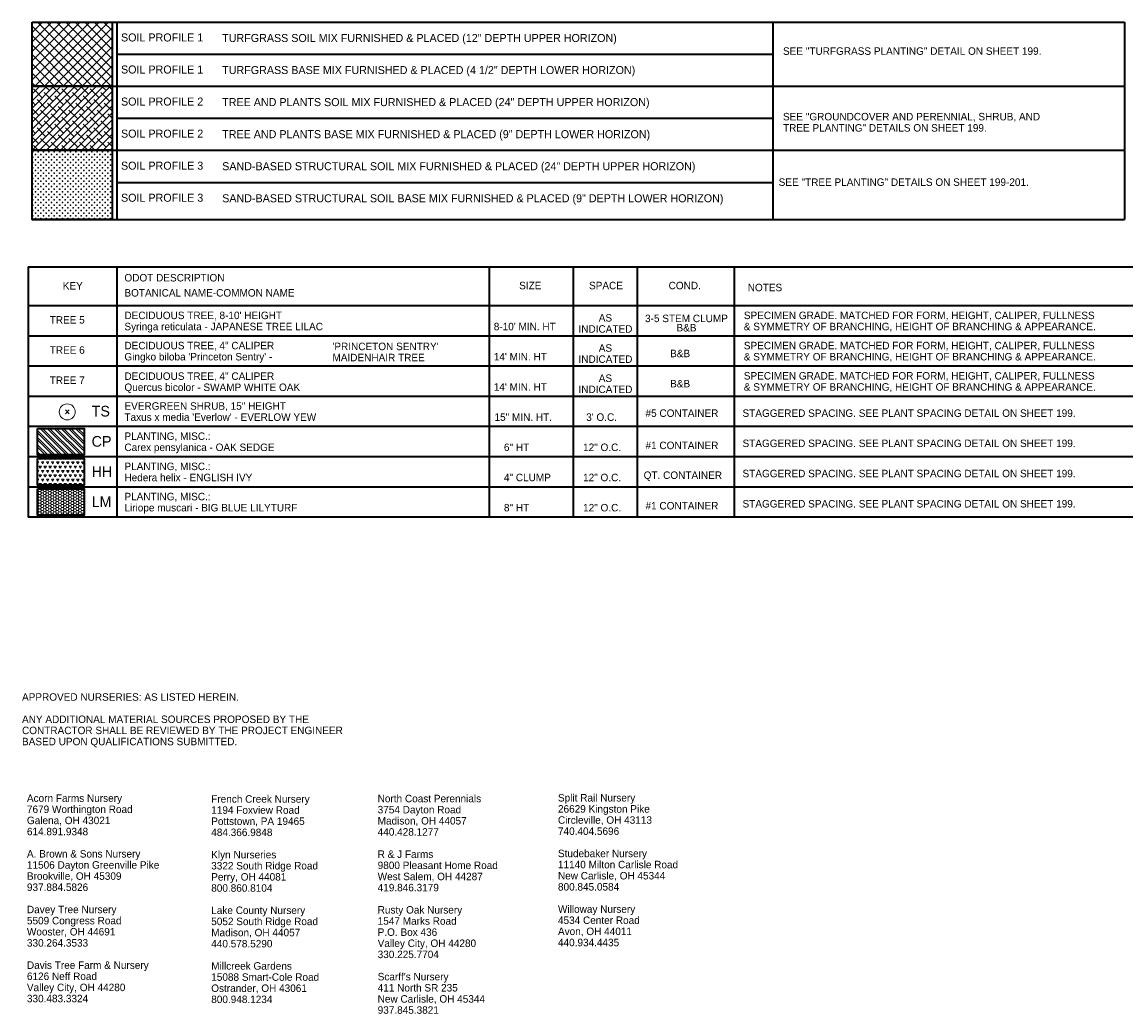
# Paper-space layout 'Layout1' of a CAD drawing. Extents: x 2.5 to 33.5, y 0.7 to 20.9.
# Tile 1 of 2: x 2.5 to 23.1, y 2.1 to 20.6. Entities that reach past the tile are written whole.
import ezdxf
from ezdxf.enums import TextEntityAlignment as Align

# ---------------------------------------------------------------- set-up
doc = ezdxf.new("R2010")
doc.units = 0
doc.header["$MEASUREMENT"] = 0
for name, color, linetype, lineweight in [('SH_Text', 7, 'Continuous', 35), ('VG_P_Cells', 3, 'Continuous', 13), ('VG_P_Text', 7, 'Continuous', 35)]:
    doc.layers.add(name, color=color, linetype=linetype, lineweight=lineweight)
doc.styles.add('Slanted-Normal LS 0.50', font='font31.shx', dxfattribs={"height": 0.14})
doc.styles.add('Straight-Normal LS 0.50', font='font30.shx', dxfattribs={"height": 0.14})
doc.styles.add('Straight-Normal LS 1.00', font='font30.shx', dxfattribs={"height": 0.14})

# ---------------------------------------------------------------- blocks, each defined once
blk = doc.blocks.new('Shrub-5')
at = {"layer": 'VG_P_Cells'}
for p, q in [((0.35, -0.35), (-0.35, 0.35)), ((0.35, 0.35), (-0.35, -0.35))]:
    blk.add_line(p, q, dxfattribs=at)
blk.add_circle((0, 0), 1.5, dxfattribs=at)

psp = doc.layouts.get("Layout1")

# ---------------------------------------------------------------- hatches: boundary and pattern name
at = {"layer": 'VG_P_Cells'}
h = psp.add_hatch(dxfattribs=at)
h.set_pattern_fill('ANSI37', color=256)
h.set_pattern_definition([(45, (-1.50962, 0), (-0.08838835, 0.08838835), []), (135, (-1.50962, 0), (-0.08838835, -0.08838835), [])])
h.paths.add_polyline_path([(4.173, 19.441), (4.173, 20.641), (2.673, 20.641), (2.673, 19.441)])
h = psp.add_hatch(dxfattribs=at)
h.set_pattern_fill('ANSI38', color=256, scale=0.75)
h.set_pattern_definition([(45, (-1.50962, 0), (-0.06629126, 0.06629126), []), (135, (-1.50962, 0), (-0.1988738, 0.06629126), [0.234375, -0.140625])])
h.paths.add_polyline_path([(4.173, 19.441), (2.673, 19.441), (2.673, 18.241), (4.173, 18.241)])
h = psp.add_hatch(dxfattribs=at)
h.set_pattern_fill('CROSS', color=256, scale=0.2, angle=90)
h.set_pattern_definition([(90, (-1.509624, 0), (-0.05, 0.05), [0.025, -0.075]), (180, (-1.497124, 0.0125), (-0.05, -0.05), [0.025, -0.075])])
h.paths.add_polyline_path([(2.673, 18.241), (2.673, 16.948), (4.173, 16.948), (4.173, 18.241)])
h = psp.add_hatch(dxfattribs=at)
h.set_pattern_fill('ANSI32', color=256, scale=0.25, angle=90)
h.set_pattern_definition([(135, (-1.50962, 0), (-0.06629126, -0.06629126), []), (135, (-1.50962, 0.04419), (-0.06629126, -0.06629126), [])])
h.paths.add_polyline_path([(2.775, 13.036), (3.647, 13.036), (3.647, 12.539), (2.775, 12.539)])
h = psp.add_hatch(dxfattribs=at)
h.set_pattern_fill('TRIANG', color=256, scale=0.25, angle=120)
h.set_pattern_definition([(180, (-1.509624, 1.69352), (-0.046875, -0.0811899), [0.046875, -0.046875]), (240, (-1.509624, 1.69352), (0.046875, -0.0811899), [0.046875, -0.046875]), (120, (-1.53306, 1.65292), (-0.09375, 5e-11), [0.046875, -0.046875])])
h.paths.add_polyline_path([(2.775, 12.47), (3.647, 12.47), (3.647, 11.974), (2.775, 11.974)])
h = psp.add_hatch(dxfattribs=at)
h.set_pattern_fill('HONEY', color=256, scale=0.25, angle=120)
h.set_pattern_definition([(120, (-1.509624, 0), (-0.046875, 0.027063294), [0.03125, -0.0625]), (240, (-1.509624, 0), (-2e-17, -0.05412659), [0.03125, -0.0625]), (180, (-1.509624, 0), (-0.046875, -0.027063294), [-0.0625, 0.03125])])
h.paths.add_polyline_path([(2.775, 11.906), (3.647, 11.906), (3.647, 11.409), (2.775, 11.409)])

# ---------------------------------------------------------------- linework, layer by layer
at = {"layer": 'SH_Text'}
for p, q in [((2.673, 20.641), (23.115, 20.641)), ((4.26, 20.641), (4.26, 16.948)), ((16.534, 20.641), (16.534, 16.948)), ((23.115, 20.641), (23.115, 16.948)), ((4.26, 20.041), (16.534, 20.041)), ((2.673, 19.441), (23.115, 19.441)), ((4.26, 18.841), (16.534, 18.841)), ((2.673, 18.241), (23.115, 18.241)), ((4.26, 17.641), (16.534, 17.641)), ((2.673, 16.948), (23.115, 16.948)), ((2.6, 16.058), (2.6, 11.373)), ((2.6, 16.058), (23.339, 16.058)), ((4.26, 16.058), (4.26, 11.373)), ((11.223, 16.058), (11.223, 11.373)), ((12.795, 16.058), (12.795, 11.373)), ((13.992, 16.058), (13.992, 11.373)), ((15.812, 16.058), (15.812, 11.373)), ((23.339, 15.329), (2.6, 15.329)), ((23.339, 14.764), (2.6, 14.764)), ((23.339, 14.199), (2.6, 14.199)), ((23.339, 13.634), (2.6, 13.634)), ((23.339, 13.069), (2.6, 13.069)), ((23.339, 12.503), (2.6, 12.503)), ((23.339, 11.938), (2.6, 11.938)), ((23.339, 11.373), (2.6, 11.373))]:
    psp.add_line(p, q, dxfattribs=at)
at = {"layer": 'VG_P_Text', "flags": 128}
for points in [[(2.673, 20.641), (4.173, 20.641), (4.173, 19.441), (2.673, 19.441), (2.673, 20.641)], [(2.673, 19.441), (4.173, 19.441), (4.173, 18.241), (2.673, 18.241), (2.673, 19.441)], [(2.673, 18.241), (4.173, 18.241), (4.173, 16.948), (2.673, 16.948), (2.673, 18.241)], [(2.775, 13.036), (3.647, 13.036), (3.647, 12.539), (2.775, 12.539), (2.775, 13.036)], [(2.775, 12.47), (3.647, 12.47), (3.647, 11.974), (2.775, 11.974), (2.775, 12.47)], [(2.775, 11.906), (3.647, 11.906), (3.647, 11.409), (2.775, 11.409), (2.775, 11.906)]]:
    psp.add_lwpolyline(points, close=True, dxfattribs=at)

# ---------------------------------------------------------------- block references
at = {"layer": 'VG_P_Cells', "xscale": 0.09999999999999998, "yscale": 0.09999999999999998, "zscale": 0.09999999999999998, "rotation": 269.9999999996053}
psp.add_blockref('Shrub-5', (3.332, 13.345), dxfattribs=at)

# ---------------------------------------------------------------- texts
at = {"layer": 'SH_Text'}
for s, style, p in [('ODOT DESCRIPTION', 'Straight-Normal LS 1.00', (4.402, 15.926)), ('KEY', 'Straight-Normal LS 1.00', (3.248, 15.775)), ('SIZE', 'Straight-Normal LS 1.00', (11.787, 15.78)), ('SPACE', 'Straight-Normal LS 1.00', (13.094, 15.78)), ('COND.', 'Straight-Normal LS 1.00', (14.583, 15.78)), ('NOTES', 'Straight-Normal LS 1.00', (16.063, 15.743)), ('BOTANICAL NAME-COMMON NAME', 'Straight-Normal LS 1.00', (4.402, 15.643)), ('TREE 5', 'Slanted-Normal LS 0.50', (3.004, 15.137)), ("8-10' MIN. HT", 'Slanted-Normal LS 0.50', (11.312, 15.012)), ('TREE 6', 'Slanted-Normal LS 0.50', (3.004, 14.572)), ("14' MIN. HT", 'Slanted-Normal LS 0.50', (11.312, 14.447)), ("14' MIN. HT", 'Slanted-Normal LS 0.50', (11.312, 13.882)), ('15" MIN. HT.', 'Slanted-Normal LS 0.50', (11.326, 13.317)), ("3' O.C.", 'Slanted-Normal LS 0.50', (13.041, 13.317)), ('6" HT', 'Slanted-Normal LS 0.50', (11.502, 12.752)), ('12" O.C.', 'Slanted-Normal LS 0.50', (12.983, 12.752)), ('4" CLUMP', 'Slanted-Normal LS 0.50', (11.502, 12.187)), ('12" O.C.', 'Slanted-Normal LS 0.50', (12.983, 12.187)), ('8" HT', 'Slanted-Normal LS 0.50', (11.502, 11.622)), ('12" O.C.', 'Slanted-Normal LS 0.50', (12.983, 11.622))]:
    psp.add_text(s, height=0.14, dxfattribs=dict(at, style=style)).set_placement(p, align=Align.TOP_LEFT)
at = {"layer": 'SH_Text', "rotation": 0, "style": 'Straight-Normal LS 1.00'}
for s, insert, char_height, attachment_point, line_spacing_factor in [("{\\Ffont31|c0;DECIDUOUS TREE, 8-10' HEIGHT\\PSyringa reticulata - JAPANESE TREE LILAC}", (4.402, 15.221), 0.14, 1, 0.892896), ('\\Ffont31;AS\\PINDICATED', (13.401, 14.825), 0.14, 8, 0.892896), ('\\pxsm0.75;{\\Ffont31|c0;3-5 STEM CLUMP\\PB&B}', (14.917, 15.006), 0.14, 5, 0.6), ('{\\Ffont31|c0;SPECIMEN GRADE. MATCHED FOR FORM, HEIGHT, CALIPER, FULLNESS\\P& SYMMETRY OF BRANCHING, HEIGHT OF BRANCHING & APPEARANCE.}', (15.99, 15.221), 0.14, 1, 0.892896), ('{\\Ffont31|c0;DECIDUOUS TREE, 4" CALIPER\\PGingko biloba \'Princeton Sentry\' -}', (4.402, 14.656), 0.14, 1, 0.892896), ("{\\Ffont31|c0;'PRINCETON SENTRY' \\PMAIDENHAIR TREE}", (8.294, 14.64), 0.14, 1, 0.892896), ('\\Ffont31;AS\\PINDICATED', (13.401, 14.26), 0.14, 8, 0.892896), ('{\\Ffont31|c0;B&B}', (14.611, 14.508), 0.14, 1, 0.6), ('{\\Ffont31|c0;SPECIMEN GRADE. MATCHED FOR FORM, HEIGHT, CALIPER, FULLNESS\\P& SYMMETRY OF BRANCHING, HEIGHT OF BRANCHING & APPEARANCE.}', (15.99, 14.656), 0.14, 1, 0.892896), ('{\\Ffont31|c0;DECIDUOUS TREE, 4" CALIPER\\PQuercus bicolor - SWAMP WHITE OAK}', (4.402, 14.084), 0.14, 1, 0.892896), ('\\Ffont31;AS\\PINDICATED', (13.401, 13.695), 0.14, 8, 0.892896), ('{\\Ffont31|c0;SPECIMEN GRADE. MATCHED FOR FORM, HEIGHT, CALIPER, FULLNESS\\P& SYMMETRY OF BRANCHING, HEIGHT OF BRANCHING & APPEARANCE.}', (15.99, 14.09), 0.14, 1, 0.892896), ('{\\Ffont31|c0;TREE 7}', (3.004, 14.007), 0.14, 1, 0.6), ('{\\Ffont31|c0;B&B}', (14.611, 13.943), 0.14, 1, 0.6), ('\\Ffont31;TS', (3.789, 13.458), 0.2, 1, 0.6), ('\\Ffont31;EVERGREEN SHRUB, 15" HEIGHT\\PTaxus x media \'Everlow\' - EVERLOW YEW', (4.402, 13.525), 0.14, 1, 0.892896), ('{\\Ffont31|c0;#5 CONTAINER}', (14.151, 13.391), 0.14, 1, 0.6), ('{\\Ffont31|c0;CP}', (3.789, 12.893), 0.2, 1, 0.6), ('\\pxt240;{\\Ffont31|c0;PLANTING, MISC.:\\PCarex pensylanica - OAK SEDGE}', (4.402, 12.96), 0.14, 1, 0.892896), ('\\pxt260;{\\Ffont31|c0;PLANTING, MISC.:\\PHedera helix - ENGLISH IVY}', (4.402, 12.395), 0.14, 1, 0.892896), ('{\\Ffont31|c0;HH}', (3.789, 12.328), 0.2, 1, 0.6), ('\\pxt260;{\\Ffont31|c0;PLANTING, MISC.:\\PLiriope muscari - BIG BLUE LILYTURF}', (4.402, 11.83), 0.14, 1, 0.892896), ('\\Ffont31;LM', (3.789, 11.763), 0.2, 1, 0.6), ('\\Ffont31;Split Rail Nursery\\P26629 Kingston Pike\\PCircleville, OH 43113\\P740.404.5696\\P\\PStudebaker Nursery\\P11140 Milton Carlisle Road\\PNew Carlisle, OH 45344\\P800.845.0584\\P\\PWilloway Nursery\\P4534 Center Road\\PAvon, OH 44011\\P440.934.4435\\P', (12.513, 6.192), 0.14, 1, 0.892896), ('\\Ffont31;Acorn Farms Nursery\\P7679 Worthington Road\\PGalena, OH 43021\\P614.891.9348\\P\\PA. Brown & Sons Nursery\\P11506 Dayton Greenville Pike\\PBrookville, OH 45309\\P937.884.5826\\P\\PDavey Tree Nursery\\P5509 Congress Road\\PWooster, OH 44691\\P330.264.3533\\P\\PDavis Tree Farm & Nursery\\P6126 Neff Road\\PValley City, OH 44280\\P330.483.3324', (2.578, 6.185), 0.14, 1, 0.892896), ('\\Ffont31;French Creek Nursery\\P1194 Foxview Road\\PPottstown, PA 19465\\P484.366.9848\\P\\PKlyn Nurseries\\P3322 South Ridge Road\\PPerry, OH 44081\\P800.860.8104\\P\\PLake County Nursery\\P5052 South Ridge Road\\PMadison, OH 44057\\P440.578.5290\\P\\PMillcreek Gardens\\P15088 Smart-Cole Road\\POstrander, OH 43061\\P800.948.1234\\P\\P', (6.026, 6.17), 0.14, 1, 0.892896), ("\\Ffont31;North Coast Perennials\\P3754 Dayton Road\\PMadison, OH 44057\\P440.428.1277\\P\\PR & J Farms\\P9800 Pleasant Home Road\\PWest Salem, OH 44287\\P419.846.3179\\P\\PRusty Oak Nursery\\P1547 Marks Road\\PP.O. Box 436\\PValley City, OH 44280\\P330.225.7704\\P\\PScarff's Nursery\\P411 North SR 235\\PNew Carlisle, OH 45344\\P937.845.3821", (9.14, 6.178), 0.14, 1, 0.892896)]:
    psp.add_mtext(s, dxfattribs=dict(at, insert=insert, char_height=char_height, attachment_point=attachment_point, line_spacing_factor=line_spacing_factor))
at = {"layer": 'SH_Text', "char_height": 0.14, "attachment_point": 1, "style": 'Slanted-Normal LS 0.50'}
for s, insert, width in [('STAGGERED SPACING. SEE PLANT SPACING DETAIL ON SHEET 199.', (15.966, 13.391), 6.99209), ('STAGGERED SPACING. SEE PLANT SPACING DETAIL ON SHEET 199.', (15.966, 12.826), 6.99209), ('#1 CONTAINER', (14.151, 12.788), 1.53558), ('QT. CONTAINER', (14.116, 12.23), 2.0229), ('STAGGERED SPACING. SEE PLANT SPACING DETAIL ON SHEET 199.', (15.966, 12.261), 6.99209), ('#1 CONTAINER', (14.151, 11.658), 1.91264), ('STAGGERED SPACING. SEE PLANT SPACING DETAIL ON SHEET 199.', (15.966, 11.695), 6.99209)]:
    psp.add_mtext(s, dxfattribs=dict(at, insert=insert, width=width))
at = {"layer": 'SH_Text', "insert": (2.486, 8.078), "char_height": 0.14, "width": 6.32962, "attachment_point": 1, "rotation": 0, "line_spacing_factor": 0.892896, "style": 'Straight-Normal LS 1.00'}
psp.add_mtext('\\Ffont31;APPROVED NURSERIES: AS LISTED HEREIN.\\P\\PANY ADDITIONAL MATERIAL SOURCES PROPOSED BY THE CONTRACTOR SHALL BE REVIEWED BY THE PROJECT ENGINEER BASED UPON QUALIFICATIONS SUBMITTED.', dxfattribs=at)
at = {"layer": 'VG_P_Text', "char_height": 0.1694, "attachment_point": 1, "rotation": 360, "line_spacing_factor": 0.546287, "style": 'Slanted-Normal LS 0.50', "bg_fill": 3, "box_fill_scale": 1.25, "bg_fill_color": 7, "bg_fill_transparency": 0}
for s, insert in [('\\H0.885478x;TURFGRASS SOIL MIX FURNISHED & PLACED (12" DEPTH UPPER HORIZON)', (6.231, 20.418)), ('\\H0.885478x;TURFGRASS BASE MIX FURNISHED & PLACED (4 1/2" DEPTH LOWER HORIZON)', (6.231, 19.818)), ('\\H0.885478x;TREE AND PLANTS SOIL MIX FURNISHED & PLACED (24" DEPTH UPPER HORIZON)', (6.231, 19.218)), ('\\H0.885478x;TREE AND PLANTS BASE MIX FURNISHED & PLACED (9" DEPTH LOWER HORIZON)', (6.231, 18.618)), ('\\H0.885478x;SAND-BASED STRUCTURAL SOIL MIX FURNISHED & PLACED (24" DEPTH UPPER HORIZON)', (6.231, 18.018))]:
    psp.add_mtext(s, dxfattribs=dict(at, insert=insert))
at = {"layer": 'VG_P_Text', "char_height": 0.14, "attachment_point": 1, "rotation": 360, "style": 'Straight-Normal LS 0.50'}
for s, insert, line_spacing_factor in [('{\\Ffont31|c0;SEE "TURFGRASS PLANTING" DETAIL ON SHEET 199.}', (16.723, 20.168), 0.615), ('{\\Ffont31|c0;SEE "GROUNDCOVER AND PERENNIAL, SHRUB, AND\\PTREE PLANTING" DETAILS ON SHEET 199.}', (16.723, 18.941), 0.9), ('{\\Ffont31|c0;SEE "TREE PLANTING" DETAILS ON SHEET 199-201.}', (16.642, 17.715), 0.615)]:
    psp.add_mtext(s, dxfattribs=dict(at, insert=insert, line_spacing_factor=line_spacing_factor))

# ---------------------------------------------------------------- next in the draw order: texts
at = {"layer": 'VG_P_Text', "char_height": 0.1694, "attachment_point": 1, "rotation": 360, "line_spacing_factor": 0.546287, "style": 'Slanted-Normal LS 0.50', "bg_fill": 3, "box_fill_scale": 1.25, "bg_fill_color": 7, "bg_fill_transparency": 0}
for s, insert in [('\\H0.885478x;SOIL PROFILE 1', (4.338, 20.428)), ('\\H0.885478x;SOIL PROFILE 1', (4.338, 19.828)), ('\\H0.885478x;SOIL PROFILE 2', (4.338, 19.228)), ('\\H0.885478x;SOIL PROFILE 2', (4.338, 18.628)), ('\\H0.885478x;SOIL PROFILE 3', (4.338, 18.028)), ('\\H0.885478x;SOIL PROFILE 3', (4.338, 17.428)), ('\\H0.885478x;SAND-BASED STRUCTURAL SOIL BASE MIX FURNISHED & PLACED (9" DEPTH LOWER HORIZON)', (6.231, 17.418))]:
    psp.add_mtext(s, dxfattribs=dict(at, insert=insert))

doc.saveas('drawing.dxf')
